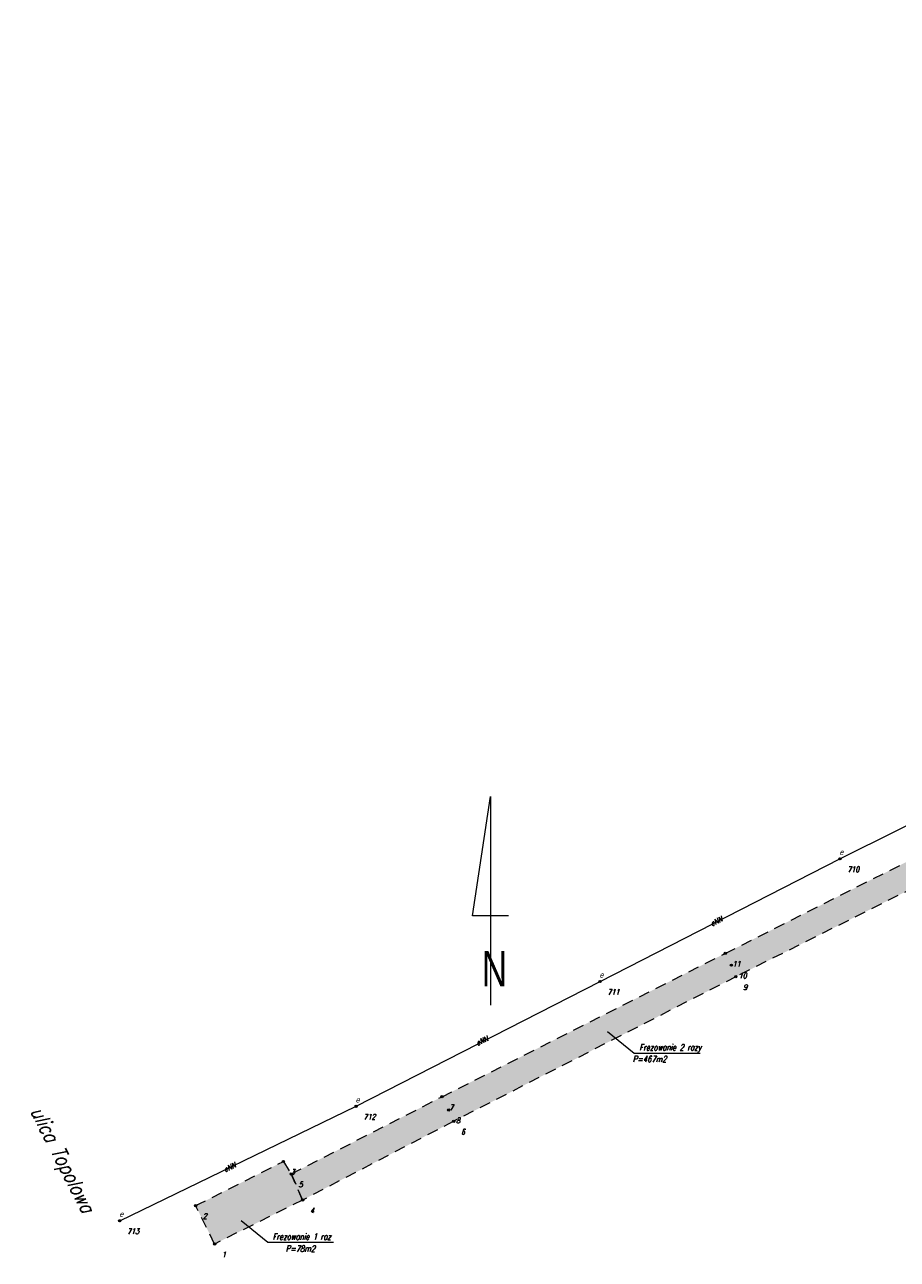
# Model space of a CAD drawing. Extents: x 7487291 to 7488682, y 5785010 to 5785505.
# Tile 2 of 256: x 7488197 to 7488315, y 5785207 to 5785374. Entities that reach past the tile are written whole.
import ezdxf
from ezdxf.enums import TextEntityAlignment as Align

# ---------------------------------------------------------------- set-up
doc = ezdxf.new("R2010")
doc.units = 0
doc.header["$MEASUREMENT"] = 0
doc.linetypes.add('1.5_1.0', pattern=[2.5, 1.5, -1])
doc.linetypes.add('mz1.0_0.5', pattern=[1.5, 1, -0.5])
doc.layers.get('0').update_dxf_attribs({"color": 2, "linetype": 'CONTINUOUS', "lineweight": 5})
for name, color, linetype, lineweight in [('Asfalt krawedz', 250, 'mz1.0_0.5', 9), ('elementy', 250, 'CONTINUOUS', 5), ('Kostka krawędz', 250, 'mz1.0_0.5', 9), ('Numer operatu archiwalnego', 40, 'CONTINUOUS', 18), ('pomiar', 5, 'CONTINUOUS', 5), ('ramka', 250, 'CONTINUOUS', 5)]:
    doc.layers.add(name, color=color, linetype=linetype, lineweight=lineweight)
doc.styles.add('dzialki', font='romans.shx', dxfattribs={"width": 0.8, "oblique": 15, "height": 1})
doc.styles.add('G7Text', font='romans.shx', dxfattribs={"width": 0.8, "oblique": 14.323945})
doc.styles.get("Standard").update_dxf_attribs({"font": 'txt', "width": 0.75})

# ---------------------------------------------------------------- blocks, each defined once
blk = doc.blocks.new('G7PktWys')
at = {"linetype": 'Continuous', "lineweight": 0, "ltscale": 33}
h = blk.add_hatch(dxfattribs=at)
h.set_pattern_fill('DOTS', color=255, scale=100, angle=90, style=0)
h.set_pattern_definition([(90, (2, 2), (-158.75, 79.38), [0, -158.75])])
h.paths.add_polyline_path([(-0.25, 3.01), (3.75, 3.01), (3.75, -2.08), (-0.25, -2.08)])
at = {"color": 0, "linetype": 'Continuous', "lineweight": -2}
for radius in [0.15, 0.1, 0.05]:
    blk.add_circle((0, 0), radius, dxfattribs=at)
at = {"color": 0, "linetype": 'Continuous', "lineweight": -2, "style": 'G7Text', "oblique": 14.3239, "width": 0.8, "flags": 1}
blk.add_attdef('H', (1, 1), '', height=1.8, dxfattribs=at)
at = {"color": 0, "linetype": 'Continuous', "lineweight": -2, "style": 'G7Text', "oblique": 14.3239, "width": 0.8}
blk.add_attdef('ID', (1, -1.8), '', height=0.75, dxfattribs=at)
blk = doc.blocks.new('US25')
at = {"linetype": 'Continuous', "lineweight": 0}
h = blk.add_hatch(color=0, dxfattribs=at)
edge = h.paths.add_edge_path()
edge.add_arc((0, 0), 0.2, 0, 360)

msp = doc.modelspace()

# ---------------------------------------------------------------- hatches: boundary and pattern name
at = {"layer": 'Kostka krawędz'}
h = msp.add_hatch(color=4, dxfattribs=at)
h.dxf.hatch_style = 1
h.paths.add_polyline_path([(7488293.49, 5785245.38), (7488328.87, 5785263.08), (7488349.69, 5785273.24), (7488348.13, 5785276.77), (7488327.05, 5785266.19), (7488292.05, 5785248.54), (7488253.65, 5785229.1), (7488233.21, 5785218.63), (7488234.75, 5785215.09), (7488255.23, 5785225.77)])
h.paths.add_polyline_path([(7488254.71, 5785227.31, -1), (7488254.41, 5785227.31, -1)], flags=16)
h.paths.add_polyline_path([(7488254.66, 5785227.31, -1), (7488254.46, 5785227.31, -1)], flags=0)
h.paths.add_polyline_path([(7488254.51, 5785227.31, -1), (7488254.61, 5785227.31, -1)], flags=0)
h.paths.add_polyline_path([(7488292.73, 5785246.94, -1), (7488293.03, 5785246.94, -1)], flags=16)
h.paths.add_polyline_path([(7488292.98, 5785246.94, -1), (7488292.78, 5785246.94, -1)], flags=0)
h.paths.add_polyline_path([(7488292.93, 5785246.94, -1), (7488292.83, 5785246.94, -1)], flags=0)
h.paths.add_polyline_path([(7488327.71, 5785264.72, -1), (7488328.01, 5785264.72, -1)], flags=16)
h.paths.add_polyline_path([(7488327.96, 5785264.72, -1), (7488327.76, 5785264.72, -1)], flags=0)
h.paths.add_polyline_path([(7488327.91, 5785264.72, -1), (7488327.81, 5785264.72, -1)], flags=0)
h.paths.add_polyline_path([(7488253.53, 5785226.83), (7488254.3, 5785226.73), (7488254.59, 5785227.86), (7488253.82, 5785227.95)], flags=24)
h.paths.add_polyline_path([(7488291.38, 5785246.21), (7488292.64, 5785246.11), (7488292.92, 5785247.24), (7488291.66, 5785247.33)], flags=24)
h.paths.add_polyline_path([(7488326.33, 5785264.13), (7488327.59, 5785264.04), (7488327.88, 5785265.16), (7488326.62, 5785265.26)], flags=24)
h = msp.add_hatch(color=3, dxfattribs=at)
h.dxf.hatch_style = 1
h.paths.add_polyline_path([(7488233.21, 5785218.63), (7488232.14, 5785220.32), (7488220.24, 5785214.33), (7488222.81, 5785209.13), (7488234.75, 5785215.09)])
h.paths.add_polyline_path([(7488232.05, 5785217.73), (7488232.83, 5785217.63), (7488233.12, 5785218.76), (7488232.34, 5785218.86)], flags=24)

# ---------------------------------------------------------------- linework, layer by layer
at = {"layer": 'Asfalt krawedz', "linetype": '1.5_1.0', "lineweight": 9, "elevation": 102.27}
msp.add_lwpolyline([(7488234.75, 5785215.09), (7488233.21, 5785218.63), (7488253.65, 5785229.1), (7488292.05, 5785248.54), (7488327.05, 5785266.19), (7488348.13, 5785276.77), (7488348.13, 5785276.77), (7488349.69, 5785273.24), (7488328.87, 5785263.08), (7488293.49, 5785245.38), (7488255.23, 5785225.77), (7488234.75, 5785215.09)], dxfattribs=at)
at = {"layer": 'Asfalt krawedz', "linetype": '1.5_1.0', "lineweight": 9, "elevation": 102.26}
msp.add_lwpolyline([(7488222.81, 5785209.13), (7488220.24, 5785214.33), (7488232.14, 5785220.32), (7488233.21, 5785218.63), (7488234.75, 5785215.09), (7488222.81, 5785209.13)], close=True, dxfattribs=at)
at = {"layer": 'elementy', "color": 84, "linetype": 'Continuous', "lineweight": 9}
for points in [[(7488288.63, 5785234.98), (7488279.7, 5785234.98), (7488276.1, 5785237.9)], [(7488238.95, 5785209.35), (7488230.02, 5785209.35), (7488226.42, 5785212.27)]]:
    msp.add_lwpolyline(points, dxfattribs=at)
at = {"layer": 'Kostka krawędz', "color": 1, "linetype": 'Continuous', "lineweight": 9, "elevation": 102.35}
msp.add_lwpolyline([(7488209.95, 5785212.28), (7488242, 5785227.8), (7488275.07, 5785244.73), (7488307.6, 5785261.36), (7488339.4, 5785277.18), (7488372.77, 5785293.62), (7488464.03, 5785339.92), (7488495.57, 5785355.69), (7488509.19, 5785362.62), (7488525.52, 5785374.47), (7488525.52, 5785374.47), (7488525.52, 5785374.47), (7488525.52, 5785374.47), (7488525.52, 5785374.47)], dxfattribs=at)
at = {"layer": 'ramka', "color": 7, "lineweight": 9}
msp.add_lwpolyline([(7488262.66, 5785253.65), (7488257.76, 5785253.65), (7488260.21, 5785269.81), (7488260.21, 5785241.5)], dxfattribs=at)

# ---------------------------------------------------------------- block references
at = {"layer": 'elementy', "color": 1, "linetype": 'Continuous', "lineweight": 13, "rotation": 90}
for p in [(7488307.6, 5785261.36, 102.36), (7488275.07, 5785244.73, 102.5), (7488242, 5785227.8, 102.32), (7488209.95, 5785212.28, 102.35)]:
    msp.add_blockref('US25', p, dxfattribs=at)
at = {"layer": 'pomiar', "linetype": 'Continuous', "lineweight": 5}
for p, values in [((7488307.6, 5785261.36, 102.36), {'ID': '710'}), ((7488292.05, 5785248.54, 102.51), {'ID': '11'}), ((7488292.88, 5785246.94, 102.49), {'ID': '10'}), ((7488275.07, 5785244.73, 102.5), {'ID': '711'}), ((7488293.49, 5785245.38, 102.52), {'ID': '9'}), ((7488242, 5785227.8, 102.32), {'ID': '712'}), ((7488253.65, 5785229.1, 102.36), {'ID': '7'}), ((7488254.56, 5785227.31, 102.37), {'ID': '8'}), ((7488255.23, 5785225.77, 102.34), {'ID': '6'}), ((7488232.14, 5785220.32, 102.31), {'ID': '3'}), ((7488233.21, 5785218.63, 102.32), {'ID': '5'}), ((7488220.24, 5785214.33, 102.31), {'ID': '2'}), ((7488234.75, 5785215.09, 102.27), {'ID': '4'}), ((7488209.95, 5785212.28, 102.35), {'ID': '713'}), ((7488222.81, 5785209.13, 102.26), {'ID': '1'})]:
    msp.add_blockref('G7PktWys', p, dxfattribs=at).add_auto_attribs(values)

# ---------------------------------------------------------------- texts
at = {"layer": 'elementy', "color": 1, "lineweight": 13, "oblique": 15, "width": 0.9}
for p in [(7488308.08, 5785261.88, 102.36), (7488275.55, 5785245.25, 102.5), (7488242.48, 5785228.32, 102.32), (7488210.43, 5785212.8, 102.35)]:
    msp.add_text('e', height=0.75, dxfattribs=at).set_placement(p, align=Align.RIGHT)
at = {"layer": 'Numer operatu archiwalnego', "color": 1, "lineweight": 9, "char_height": 0.7, "width": 19.871, "attachment_point": 2, "rotation": 26.7314, "style": 'dzialki'}
for insert in [(7488290.69, 5785253.2), (7488258.9, 5785237), (7488224.7, 5785219.85)]:
    msp.add_mtext('eNN', dxfattribs=dict(at, insert=insert))
at = {"layer": 'Numer operatu archiwalnego', "color": 84, "lineweight": 9, "char_height": 0.85, "width": 9.6372, "attachment_point": 2, "style": 'dzialki'}
for s, insert in [('Frezowanie 2 razy', (7488284.59, 5785236.22)), ('P=467m2', (7488281.79, 5785234.63)), ('Frezowanie 1 raz', (7488234.63, 5785210.55)), ('P=78m2', (7488234.44, 5785208.92))]:
    msp.add_mtext(s, dxfattribs=dict(at, insert=insert))
at = {"layer": 'Numer operatu archiwalnego', "color": 7, "lineweight": 9, "insert": (7488203.14, 5785221.04), "char_height": 2, "width": 68.8112, "attachment_point": 2, "rotation": 296.9987, "style": 'dzialki'}
msp.add_mtext('ulica Topolowa', dxfattribs=at)
at = {"layer": 'ramka', "color": 7, "lineweight": 9, "insert": (7488259.02, 5785248.86), "char_height": 4.8, "attachment_point": 1}
msp.add_mtext_dynamic_manual_height_columns('N', width=7.7963, gutter_width=12.5, heights=[0], dxfattribs=at)

doc.saveas('drawing.dxf')
